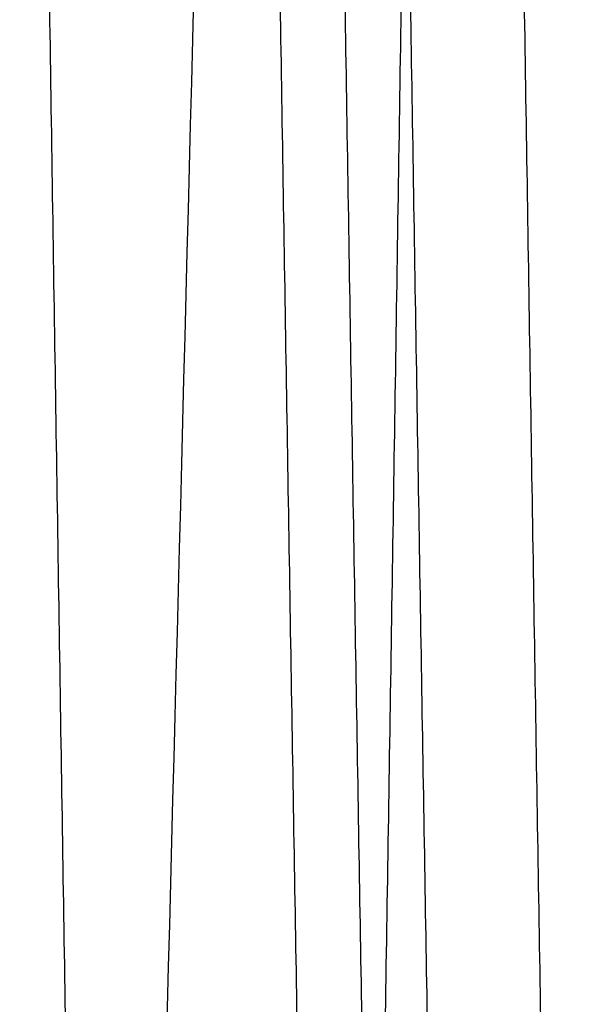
# Model space of a CAD drawing. Header units: millimetres. Extents: x -66 to 114, y 79 to 395.
# Tile 161 of 168: x 99.52 to 100.62, y 140.48 to 142.37. Entities that reach past the tile are written whole.
import ezdxf

# ---------------------------------------------------------------- set-up
doc = ezdxf.new("R2010")
doc.units = ezdxf.units.MM
doc.layers.add('Layer 01', color=7, linetype='Continuous', true_color=0x000000)

msp = doc.modelspace()

# ---------------------------------------------------------------- linework, layer by layer
at = {"layer": 'Layer 01'}
for points, weights, knots in [([(111.6949917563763, 144.973321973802, -34.02489890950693), (111.6949911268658, 144.9732789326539, -34.02489890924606), (111.6949904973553, 144.9732358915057, -34.02489890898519), (111.6012404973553, 138.5633228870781, -34.0248600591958), (111.5074904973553, 134.0308574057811, -29.49233963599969), (111.4137404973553, 129.4983919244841, -24.95981921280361), (111.3199904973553, 129.4984307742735, -18.54990620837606), (111.2262404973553, 129.4984696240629, -12.1399932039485), (111.1324904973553, 134.030990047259, -7.607527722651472), (111.0387404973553, 138.563510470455, -3.075062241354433), (110.9449904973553, 144.9734234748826, -3.075101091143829), (110.8512404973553, 151.3833364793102, -3.075139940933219), (110.7574904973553, 155.9158019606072, -7.60766036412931), (110.6637404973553, 160.4482674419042, -12.14018078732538), (110.5699904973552, 160.4482285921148, -18.55009379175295), (110.4762404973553, 160.4481897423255, -24.96000679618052), (110.3824904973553, 155.9156693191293, -29.49247227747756), (110.2887404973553, 151.3831488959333, -34.02493775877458), (110.1949904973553, 144.9732358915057, -34.02489890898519), (110.1012404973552, 138.5633228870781, -34.0248600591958), (110.0074904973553, 134.0308574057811, -29.49233963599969), (109.9137404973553, 129.4983919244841, -24.95981921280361), (109.8199904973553, 129.4984307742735, -18.54990620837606), (109.7262404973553, 129.4984696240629, -12.1399932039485), (109.6324904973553, 134.030990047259, -7.60752772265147), (109.5387404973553, 138.563510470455, -3.075062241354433), (109.4449904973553, 144.9734234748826, -3.075101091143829), (109.3512404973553, 151.3833364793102, -3.075139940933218), (109.2574904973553, 155.9158019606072, -7.607660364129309), (109.1637404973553, 160.4482674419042, -12.14018078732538), (109.0699904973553, 160.4482285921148, -18.55009379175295), (108.9762404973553, 160.4481897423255, -24.96000679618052), (108.8824904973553, 155.9156693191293, -29.49247227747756), (108.7887404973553, 151.3831488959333, -34.02493775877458), (108.6949904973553, 144.9732358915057, -34.02489890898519), (108.6012404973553, 138.5633228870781, -34.0248600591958), (108.5074904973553, 134.0308574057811, -29.49233963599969), (108.4137404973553, 129.4983919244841, -24.95981921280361), (108.3199904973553, 129.4984307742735, -18.54990620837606), (108.2262404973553, 129.4984696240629, -12.1399932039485), (108.1324904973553, 134.030990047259, -7.60752772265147), (108.0387404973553, 138.563510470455, -3.075062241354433), (107.9449904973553, 144.9734234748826, -3.075101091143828), (107.8512404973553, 151.3833364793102, -3.075139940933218), (107.7574904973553, 155.9158019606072, -7.607660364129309), (107.6637404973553, 160.4482674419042, -12.14018078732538), (107.5699904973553, 160.4482285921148, -18.55009379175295), (107.4762404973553, 160.4481897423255, -24.96000679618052), (107.3824904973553, 155.9156693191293, -29.49247227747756), (107.2887404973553, 151.3831488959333, -34.02493775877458), (107.1949904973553, 144.9732358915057, -34.02489890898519), (107.1012404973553, 138.5633228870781, -34.0248600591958), (107.0074904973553, 134.0308574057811, -29.49233963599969), (106.9137404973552, 129.4983919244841, -24.95981921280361), (106.8199904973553, 129.4984307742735, -18.54990620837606), (106.7262404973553, 129.4984696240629, -12.1399932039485), (106.6324904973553, 134.030990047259, -7.60752772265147), (106.5387404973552, 138.563510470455, -3.075062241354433), (106.4449904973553, 144.9734234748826, -3.075101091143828), (106.3512404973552, 151.3833364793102, -3.075139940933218), (106.2574904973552, 155.9158019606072, -7.607660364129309), (106.1637404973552, 160.4482674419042, -12.14018078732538), (106.0699904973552, 160.4482285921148, -18.55009379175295), (105.9762404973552, 160.4481897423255, -24.96000679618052), (105.8824904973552, 155.9156693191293, -29.49247227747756), (105.7887404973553, 151.3831488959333, -34.02493775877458), (105.6949904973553, 144.9732358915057, -34.02489890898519), (105.6012404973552, 138.5633228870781, -34.0248600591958), (105.5074904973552, 134.0308574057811, -29.49233963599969), (105.4137404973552, 129.4983919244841, -24.95981921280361), (105.3199904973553, 129.4984307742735, -18.54990620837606), (105.2262404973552, 129.4984696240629, -12.1399932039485), (105.1324904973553, 134.030990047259, -7.60752772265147), (105.0387404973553, 138.563510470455, -3.075062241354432), (104.9449904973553, 144.9734234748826, -3.075101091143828), (104.8512404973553, 151.3833364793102, -3.075139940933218), (104.7574904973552, 155.9158019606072, -7.607660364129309), (104.6637404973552, 160.4482674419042, -12.14018078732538), (104.5699904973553, 160.4482285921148, -18.55009379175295), (104.4762404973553, 160.4481897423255, -24.96000679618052), (104.3824904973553, 155.9156693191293, -29.49247227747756), (104.2887404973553, 151.3831488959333, -34.02493775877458), (104.1949904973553, 144.9732358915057, -34.02489890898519), (104.1012404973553, 138.5633228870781, -34.0248600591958), (104.0074904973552, 134.0308574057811, -29.49233963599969), (103.9137404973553, 129.4983919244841, -24.95981921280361), (103.8199904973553, 129.4984307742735, -18.54990620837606), (103.7262404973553, 129.4984696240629, -12.1399932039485), (103.6324904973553, 134.030990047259, -7.60752772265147), (103.5387404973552, 138.563510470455, -3.075062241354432), (103.4449904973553, 144.9734234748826, -3.075101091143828), (103.3512404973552, 151.3833364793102, -3.075139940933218), (103.2574904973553, 155.9158019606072, -7.607660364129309), (103.1637404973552, 160.4482674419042, -12.14018078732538), (103.0699904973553, 160.4482285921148, -18.55009379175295), (102.9762404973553, 160.4481897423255, -24.96000679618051), (102.8824904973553, 155.9156693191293, -29.49247227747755), (102.7887404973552, 151.3831488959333, -34.02493775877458), (102.6949904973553, 144.9732358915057, -34.02489890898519), (102.6012404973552, 138.5633228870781, -34.0248600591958), (102.5074904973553, 134.0308574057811, -29.49233963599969), (102.4137404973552, 129.4983919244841, -24.95981921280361), (102.3199904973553, 129.4984307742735, -18.54990620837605), (102.2262404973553, 129.4984696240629, -12.1399932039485), (102.1324904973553, 134.030990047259, -7.60752772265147), (102.0387404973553, 138.563510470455, -3.075062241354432), (101.9449904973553, 144.9734234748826, -3.075101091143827), (101.8512404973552, 151.3833364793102, -3.075139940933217), (101.7574904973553, 155.9158019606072, -7.607660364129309), (101.6637404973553, 160.4482674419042, -12.14018078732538), (101.5699904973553, 160.4482285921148, -18.55009379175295), (101.4762404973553, 160.4481897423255, -24.96000679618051), (101.3824904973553, 155.9156693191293, -29.49247227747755), (101.2887404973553, 151.3831488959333, -34.02493775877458), (101.1949904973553, 144.9732358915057, -34.02489890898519), (101.1012404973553, 138.5633228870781, -34.0248600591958), (101.0074904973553, 134.0308574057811, -29.49233963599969), (100.9137404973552, 129.4983919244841, -24.95981921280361), (100.8199904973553, 129.4984307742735, -18.54990620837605), (100.7262404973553, 129.4984696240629, -12.1399932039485), (100.6324904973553, 134.030990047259, -7.60752772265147), (100.5387404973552, 138.563510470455, -3.075062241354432), (100.4449904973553, 144.9734234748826, -3.075101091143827), (100.3512404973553, 151.3833364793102, -3.075139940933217), (100.2574904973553, 155.9158019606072, -7.607660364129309), (100.1637404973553, 160.4482674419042, -12.14018078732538), (100.0699904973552, 160.4482285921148, -18.55009379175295), (99.97624049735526, 160.4481897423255, -24.96000679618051), (99.88249049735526, 155.9156693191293, -29.49247227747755), (99.78874079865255, 151.3831634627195, -34.02492319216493), (99.69499101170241, 144.973271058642, -34.02489890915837)], [1, 1, 1, 0.923879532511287, 1, 0.923879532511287, 1, 0.923879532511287, 1, 0.923879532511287, 1, 0.923879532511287, 1, 0.923879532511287, 1, 0.923879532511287, 1, 0.923879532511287, 1, 0.923879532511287, 1, 0.923879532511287, 1, 0.923879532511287, 1, 0.923879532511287, 1, 0.923879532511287, 1, 0.923879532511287, 1, 0.923879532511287, 1, 0.923879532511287, 1, 0.923879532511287, 1, 0.923879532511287, 1, 0.923879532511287, 1, 0.923879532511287, 1, 0.923879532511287, 1, 0.923879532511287, 1, 0.923879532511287, 1, 0.923879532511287, 1, 0.923879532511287, 1, 0.923879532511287, 1, 0.923879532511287, 1, 0.923879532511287, 1, 0.923879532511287, 1, 0.923879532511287, 1, 0.923879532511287, 1, 0.923879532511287, 1, 0.923879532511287, 1, 0.923879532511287, 1, 0.923879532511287, 1, 0.923879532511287, 1, 0.923879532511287, 1, 0.923879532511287, 1, 0.923879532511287, 1, 0.923879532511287, 1, 0.923879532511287, 1, 0.923879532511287, 1, 0.923879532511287, 1, 0.923879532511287, 1, 0.923879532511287, 1, 0.923879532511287, 1, 0.923879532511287, 1, 0.923879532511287, 1, 0.923879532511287, 1, 0.923879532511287, 1, 0.923879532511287, 1, 0.923879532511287, 1, 0.923879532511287, 1, 0.923879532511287, 1, 0.923879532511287, 1, 0.923879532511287, 1, 0.923879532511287, 1, 0.923879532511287, 1, 0.923879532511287, 1, 0.923879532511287, 1, 0.923879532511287, 1, 0.923879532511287, 1, 0.923879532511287, 1, 0.9238797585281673, 0.9999995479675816], [8.401143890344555, 8.401143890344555, 8.401143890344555, 8.401239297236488, 8.401239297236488, 21.5281756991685, 21.5281756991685, 34.65511210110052, 34.65511210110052, 47.78204850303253, 47.78204850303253, 60.90898490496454, 60.90898490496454, 74.03592130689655, 74.03592130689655, 87.16285770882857, 87.16285770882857, 100.2897941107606, 100.2897941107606, 113.4167305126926, 113.4167305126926, 126.5436669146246, 126.5436669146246, 139.6706033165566, 139.6706033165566, 152.7975397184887, 152.7975397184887, 165.9244761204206, 165.9244761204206, 179.0514125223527, 179.0514125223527, 192.1783489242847, 192.1783489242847, 205.3052853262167, 205.3052853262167, 218.4322217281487, 218.4322217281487, 231.5591581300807, 231.5591581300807, 244.6860945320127, 244.6860945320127, 257.8130309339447, 257.8130309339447, 270.9399673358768, 270.9399673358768, 284.0669037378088, 284.0669037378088, 297.1938401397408, 297.1938401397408, 310.3207765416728, 310.3207765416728, 323.4477129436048, 323.4477129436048, 336.5746493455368, 336.5746493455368, 349.7015857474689, 349.7015857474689, 362.8285221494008, 362.8285221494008, 375.9554585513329, 375.9554585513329, 389.0823949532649, 389.0823949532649, 402.2093313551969, 402.2093313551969, 415.3362677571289, 415.3362677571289, 428.463204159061, 428.463204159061, 441.590140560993, 441.590140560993, 454.717076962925, 454.717076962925, 467.844013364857, 467.844013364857, 480.970949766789, 480.970949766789, 494.0978861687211, 494.0978861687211, 507.224822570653, 507.224822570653, 520.351758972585, 520.351758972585, 533.4786953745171, 533.4786953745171, 546.6056317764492, 546.6056317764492, 559.7325681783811, 559.7325681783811, 572.8595045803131, 572.8595045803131, 585.9864409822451, 585.9864409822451, 599.1133773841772, 599.1133773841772, 612.2403137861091, 612.2403137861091, 625.3672501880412, 625.3672501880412, 638.4941865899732, 638.4941865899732, 651.6211229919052, 651.6211229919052, 664.7480593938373, 664.7480593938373, 677.8749957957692, 677.8749957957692, 691.0019321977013, 691.0019321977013, 704.1288685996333, 704.1288685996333, 717.2558050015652, 717.2558050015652, 730.3827414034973, 730.3827414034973, 743.5096778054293, 743.5096778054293, 756.6366142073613, 756.6366142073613, 769.7635506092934, 769.7635506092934, 782.8904870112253, 782.8904870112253, 796.0174234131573, 796.0174234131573, 809.1443598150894, 809.1443598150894, 822.2712962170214, 822.2712962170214, 835.3982326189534, 835.3982326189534, 848.5251300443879, 848.5251300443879, 848.5251300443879]), ([(99.22499044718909, 144.9732382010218, -33.64384764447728), (99.3187404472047, 151.225314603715, -33.64388553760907), (99.41249044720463, 155.6462270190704, -29.22302671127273), (99.5062404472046, 160.067139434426, -24.80216788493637), (99.59999044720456, 160.0671773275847, -18.55009148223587), (99.69374044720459, 160.0672152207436, -12.29801507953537), (99.7874904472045, 155.6463563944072, -7.877102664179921), (99.88124044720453, 151.2254975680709, -3.456190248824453), (99.97499044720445, 144.9734211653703, -3.456152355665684), (100.0687404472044, 138.7213447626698, -3.456114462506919), (100.1624904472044, 134.3004323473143, -7.876973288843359), (100.2562404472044, 129.8795199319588, -12.29783211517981), (100.3499904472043, 129.8794820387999, -18.54990851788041), (100.4437404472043, 129.8794441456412, -24.80198492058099), (100.5374904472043, 134.3003029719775, -29.22289733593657), (100.6312404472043, 138.721161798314, -33.64380975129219), (100.7249904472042, 144.9732382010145, -33.64384764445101), (100.8187404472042, 151.2253146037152, -33.64388553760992), (100.9124904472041, 155.6462270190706, -29.22302671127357), (101.0062404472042, 160.0671394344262, -24.80216788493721), (101.0999904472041, 160.067177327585, -18.55009148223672), (101.1937404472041, 160.0672152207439, -12.29801507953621), (101.287490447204, 155.6463563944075, -7.877102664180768), (101.381240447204, 151.2254975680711, -3.456190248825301), (101.474990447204, 144.9734211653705, -3.456152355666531), (101.568740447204, 138.72134476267, -3.456114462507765), (101.6624904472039, 134.3004323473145, -7.876973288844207), (101.7562404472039, 129.879519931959, -12.29783211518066), (101.8499904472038, 129.8794820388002, -18.54990851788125), (101.9437404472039, 129.8794441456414, -24.80198492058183), (102.0374904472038, 134.3003029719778, -29.22289733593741), (102.1312404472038, 138.7211617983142, -33.64380975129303), (102.2249904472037, 144.9732382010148, -33.64384764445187), (102.3187404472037, 151.2253146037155, -33.64388553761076), (102.4124904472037, 155.6462270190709, -29.22302671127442), (102.5062404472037, 160.0671394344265, -24.80216788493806), (102.5999904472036, 160.0671773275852, -18.55009148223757), (102.6937404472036, 160.0672152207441, -12.29801507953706), (102.7874904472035, 155.6463563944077, -7.877102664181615), (102.8812404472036, 151.2254975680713, -3.456190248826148), (102.9749904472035, 144.9734211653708, -3.456152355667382), (103.0687404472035, 138.7213447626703, -3.456114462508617), (103.1624904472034, 134.3004323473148, -7.876973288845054), (103.2562404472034, 129.8795199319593, -12.29783211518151), (103.3499904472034, 129.8794820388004, -18.54990851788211), (103.4437404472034, 129.8794441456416, -24.80198492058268), (103.5374904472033, 134.300302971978, -29.22289733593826), (103.6312404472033, 138.7211617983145, -33.64380975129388), (103.7249904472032, 144.973238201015, -33.64384764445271), (103.8187404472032, 151.2253146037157, -33.64388553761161), (103.9124904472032, 155.6462270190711, -29.22302671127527), (104.0062404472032, 160.0671394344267, -24.80216788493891), (104.0999904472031, 160.0671773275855, -18.55009148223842), (104.1937404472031, 160.0672152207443, -12.29801507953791), (104.287490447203, 155.6463563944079, -7.877102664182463), (104.381240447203, 151.2254975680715, -3.456190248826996), (104.474990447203, 144.973421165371, -3.456152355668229), (104.568740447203, 138.7213447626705, -3.456114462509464), (104.6624904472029, 134.300432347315, -7.876973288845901), (104.7562404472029, 129.8795199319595, -12.29783211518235), (104.8499904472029, 129.8794820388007, -18.54990851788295), (104.9437404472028, 129.8794441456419, -24.80198492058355), (105.0374904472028, 134.3003029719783, -29.22289733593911), (105.1312404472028, 138.7211617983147, -33.64380975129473), (105.2249904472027, 144.9732382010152, -33.64384764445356), (105.3187404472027, 151.225314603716, -33.64388553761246), (105.4124904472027, 155.6462270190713, -29.22302671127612), (105.5062404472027, 160.0671394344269, -24.80216788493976), (105.5999904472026, 160.0671773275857, -18.55009148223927), (105.6937404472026, 160.0672152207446, -12.29801507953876), (105.7874904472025, 155.6463563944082, -7.87710266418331), (105.8812404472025, 151.2254975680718, -3.456190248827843), (105.9749904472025, 144.9734211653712, -3.456152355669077), (106.0687404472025, 138.7213447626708, -3.456114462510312), (106.1624904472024, 134.3004323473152, -7.876973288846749), (106.2562404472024, 129.8795199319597, -12.2978321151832), (106.3499904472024, 129.8794820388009, -18.5499085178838), (106.4437404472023, 129.8794441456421, -24.8019849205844), (106.5374904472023, 134.3003029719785, -29.22289733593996), (106.6312404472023, 138.7211617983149, -33.64380975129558), (106.7249904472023, 144.9732382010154, -33.6438476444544), (106.8187404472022, 151.2253146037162, -33.64388553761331), (106.9124904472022, 155.6462270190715, -29.22302671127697), (107.0062404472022, 160.0671394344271, -24.80216788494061), (107.0999904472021, 160.0671773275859, -18.55009148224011), (107.1937404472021, 160.0672152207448, -12.2980150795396), (107.2874904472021, 155.6463563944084, -7.877102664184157), (107.3812404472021, 151.225497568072, -3.45619024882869), (107.474990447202, 144.9734211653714, -3.456152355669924), (107.568740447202, 138.721344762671, -3.456114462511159), (107.662490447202, 134.3004323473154, -7.876973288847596), (107.7562404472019, 129.87951993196, -12.29783211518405), (107.8499904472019, 129.8794820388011, -18.54990851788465), (107.9437404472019, 129.8794441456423, -24.80198492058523), (108.0374904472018, 134.3003029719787, -29.2228973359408), (108.1312404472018, 138.7211617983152, -33.64380975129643), (108.2249904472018, 144.9732382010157, -33.64384764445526), (108.3187404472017, 151.2253146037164, -33.64388553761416), (108.4124904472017, 155.6462270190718, -29.22302671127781), (108.5062404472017, 160.0671394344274, -24.80216788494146), (108.5999904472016, 160.0671773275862, -18.55009148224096), (108.6937404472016, 160.0672152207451, -12.29801507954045), (108.7874904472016, 155.6463563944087, -7.877102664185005), (108.8812404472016, 151.2254975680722, -3.456190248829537), (108.9749904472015, 144.9734211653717, -3.456152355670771), (109.0687404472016, 138.7213447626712, -3.456114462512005), (109.1624904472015, 134.3004323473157, -7.876973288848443), (109.2562404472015, 129.8795199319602, -12.2978321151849), (109.3499904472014, 129.8794820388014, -18.54990851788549), (109.4437404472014, 129.8794441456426, -24.80198492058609), (109.5374904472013, 134.300302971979, -29.22289733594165), (109.6312404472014, 138.7211617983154, -33.64380975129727), (109.7249904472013, 144.9732382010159, -33.6438476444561), (109.8187404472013, 151.2253146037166, -33.643885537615), (109.9124904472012, 155.646227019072, -29.22302671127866), (110.0062404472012, 160.0671394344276, -24.8021678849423), (110.0999904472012, 160.0671773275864, -18.55009148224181), (110.1937404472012, 160.0672152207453, -12.2980150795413), (110.2874904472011, 155.6463563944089, -7.877102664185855), (110.3812404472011, 151.2254975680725, -3.456190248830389), (110.474990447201, 144.9734211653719, -3.456152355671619), (110.5687404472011, 138.7213447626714, -3.456114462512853), (110.662490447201, 134.3004323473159, -7.876973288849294), (110.756240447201, 129.8795199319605, -12.29783211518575), (110.8499904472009, 129.8794820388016, -18.54990851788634), (110.943740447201, 129.8794441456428, -24.80198492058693), (111.0374904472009, 134.3003029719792, -29.2228973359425), (111.1312404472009, 138.7211617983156, -33.64380975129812), (111.2249904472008, 144.9732382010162, -33.64384764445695)], [1, 0.923879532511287, 1, 0.923879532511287, 1, 0.923879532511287, 1, 0.923879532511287, 1, 0.923879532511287, 1, 0.923879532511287, 1, 0.923879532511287, 1, 0.923879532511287, 1, 0.923879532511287, 1, 0.923879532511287, 1, 0.923879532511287, 1, 0.923879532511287, 1, 0.923879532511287, 1, 0.923879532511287, 1, 0.923879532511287, 1, 0.923879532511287, 1, 0.923879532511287, 1, 0.923879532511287, 1, 0.923879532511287, 1, 0.923879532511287, 1, 0.923879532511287, 1, 0.923879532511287, 1, 0.923879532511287, 1, 0.923879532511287, 1, 0.923879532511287, 1, 0.923879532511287, 1, 0.923879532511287, 1, 0.923879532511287, 1, 0.923879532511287, 1, 0.923879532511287, 1, 0.923879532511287, 1, 0.923879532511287, 1, 0.923879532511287, 1, 0.923879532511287, 1, 0.923879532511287, 1, 0.923879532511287, 1, 0.923879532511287, 1, 0.923879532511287, 1, 0.923879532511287, 1, 0.923879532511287, 1, 0.923879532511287, 1, 0.923879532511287, 1, 0.923879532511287, 1, 0.923879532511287, 1, 0.923879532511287, 1, 0.923879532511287, 1, 0.923879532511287, 1, 0.923879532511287, 1, 0.923879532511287, 1, 0.923879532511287, 1, 0.923879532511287, 1, 0.923879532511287, 1, 0.923879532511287, 1, 0.923879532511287, 1, 0.923879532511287, 1, 0.923879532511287, 1, 0.923879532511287, 1, 0.923879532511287, 1, 0.923879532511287, 1, 0.923879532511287, 1, 0.923879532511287, 1, 0.923879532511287, 1, 0.923879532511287, 1, 0.923879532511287, 1], [-1, -1, -1, -0.9843750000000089, -0.9843750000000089, -0.9687500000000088, -0.9687500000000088, -0.9531250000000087, -0.9531250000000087, -0.9375000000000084, -0.9375000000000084, -0.9218750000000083, -0.9218750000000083, -0.9062500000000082, -0.9062500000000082, -0.8906250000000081, -0.8906250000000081, -0.875000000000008, -0.875000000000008, -0.8593750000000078, -0.8593750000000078, -0.8437500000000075, -0.8437500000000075, -0.8281250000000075, -0.8281250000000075, -0.8125000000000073, -0.8125000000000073, -0.7968750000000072, -0.7968750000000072, -0.7812500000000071, -0.7812500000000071, -0.7656250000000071, -0.7656250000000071, -0.7500000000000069, -0.7500000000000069, -0.7343750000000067, -0.7343750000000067, -0.7187500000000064, -0.7187500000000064, -0.7031250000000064, -0.7031250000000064, -0.6875000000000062, -0.6875000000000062, -0.6718750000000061, -0.6718750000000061, -0.656250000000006, -0.656250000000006, -0.640625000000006, -0.640625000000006, -0.6250000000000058, -0.6250000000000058, -0.6093750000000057, -0.6093750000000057, -0.5937500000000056, -0.5937500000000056, -0.5781250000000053, -0.5781250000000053, -0.5625000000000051, -0.5625000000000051, -0.5468750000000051, -0.5468750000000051, -0.531250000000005, -0.531250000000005, -0.5156250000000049, -0.5156250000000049, -0.5000000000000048, -0.5000000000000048, -0.4843750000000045, -0.4843750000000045, -0.4687500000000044, -0.4687500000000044, -0.4531250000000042, -0.4531250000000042, -0.4375000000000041, -0.4375000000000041, -0.421875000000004, -0.421875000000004, -0.4062500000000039, -0.4062500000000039, -0.3906250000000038, -0.3906250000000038, -0.3750000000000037, -0.3750000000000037, -0.3593750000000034, -0.3593750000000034, -0.3437500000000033, -0.3437500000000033, -0.3281250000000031, -0.3281250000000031, -0.3125000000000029, -0.3125000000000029, -0.2968750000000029, -0.2968750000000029, -0.2812500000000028, -0.2812500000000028, -0.2656250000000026, -0.2656250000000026, -0.2500000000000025, -0.2500000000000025, -0.2343750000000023, -0.2343750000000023, -0.2187500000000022, -0.2187500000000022, -0.203125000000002, -0.203125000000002, -0.1875000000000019, -0.1875000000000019, -0.1718750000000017, -0.1718750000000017, -0.1562500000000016, -0.1562500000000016, -0.1406250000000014, -0.1406250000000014, -0.1250000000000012, -0.1250000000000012, -0.1093750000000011, -0.1093750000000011, -0.09375000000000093, -0.09375000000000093, -0.07812500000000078, -0.07812500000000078, -0.06250000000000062, -0.06250000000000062, -0.04687500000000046, -0.04687500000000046, -0.03125000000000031, -0.03125000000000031, -0.01562500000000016, -0.01562500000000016, 0, 0, 0]), ([(111.3499904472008, 144.9732382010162, -33.64384764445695), (111.2562404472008, 138.7211617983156, -33.64380975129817), (111.1624904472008, 134.3003029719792, -29.2228973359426), (111.0687404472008, 129.8794441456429, -24.80198492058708), (110.9749904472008, 129.8794820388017, -18.54990851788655), (110.8812404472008, 129.8795199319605, -12.29783211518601), (110.7874904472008, 134.300432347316, -7.876973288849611), (110.6937404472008, 138.7213447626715, -3.456114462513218), (110.5999904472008, 144.9734211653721, -3.456152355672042), (110.5062404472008, 151.2254975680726, -3.456190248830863), (110.4124904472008, 155.646356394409, -7.877102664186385), (110.3187404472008, 160.0672152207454, -12.29801507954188), (110.2249904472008, 160.0671773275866, -18.55009148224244), (110.1312404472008, 160.0671394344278, -24.80216788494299), (110.0374904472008, 155.6462270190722, -29.2230267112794), (109.9437404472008, 151.2253146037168, -33.64388553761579), (109.8499904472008, 144.9732382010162, -33.64384764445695), (109.7562404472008, 138.7211617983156, -33.64380975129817), (109.6624904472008, 134.3003029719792, -29.2228973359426), (109.5687404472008, 129.8794441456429, -24.80198492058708), (109.4749904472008, 129.8794820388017, -18.54990851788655), (109.3812404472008, 129.8795199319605, -12.29783211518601), (109.2874904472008, 134.300432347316, -7.87697328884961), (109.1937404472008, 138.7213447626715, -3.456114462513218), (109.0999904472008, 144.9734211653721, -3.456152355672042), (109.0062404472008, 151.2254975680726, -3.456190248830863), (108.9124904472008, 155.646356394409, -7.877102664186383), (108.8187404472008, 160.0672152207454, -12.29801507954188), (108.7249904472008, 160.0671773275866, -18.55009148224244), (108.6312404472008, 160.0671394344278, -24.80216788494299), (108.5374904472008, 155.6462270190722, -29.2230267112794), (108.4437404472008, 151.2253146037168, -33.64388553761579), (108.3499904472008, 144.9732382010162, -33.64384764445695), (108.2562404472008, 138.7211617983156, -33.64380975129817), (108.1624904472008, 134.3003029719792, -29.2228973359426), (108.0687404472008, 129.8794441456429, -24.80198492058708), (107.9749904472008, 129.8794820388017, -18.54990851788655), (107.8812404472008, 129.8795199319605, -12.29783211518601), (107.7874904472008, 134.300432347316, -7.87697328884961), (107.6937404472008, 138.7213447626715, -3.456114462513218), (107.5999904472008, 144.973421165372, -3.456152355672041), (107.5062404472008, 151.2254975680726, -3.456190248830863), (107.4124904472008, 155.646356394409, -7.877102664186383), (107.3187404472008, 160.0672152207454, -12.29801507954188), (107.2249904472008, 160.0671773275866, -18.55009148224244), (107.1312404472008, 160.0671394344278, -24.80216788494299), (107.0374904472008, 155.6462270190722, -29.2230267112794), (106.9437404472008, 151.2253146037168, -33.64388553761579), (106.8499904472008, 144.9732382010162, -33.64384764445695), (106.7562404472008, 138.7211617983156, -33.64380975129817), (106.6624904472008, 134.3003029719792, -29.2228973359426), (106.5687404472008, 129.8794441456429, -24.80198492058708), (106.4749904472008, 129.8794820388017, -18.54990851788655), (106.3812404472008, 129.8795199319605, -12.29783211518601), (106.2874904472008, 134.300432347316, -7.87697328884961), (106.1937404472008, 138.7213447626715, -3.456114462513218), (106.0999904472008, 144.973421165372, -3.456152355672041), (106.0062404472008, 151.2254975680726, -3.456190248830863), (105.9124904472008, 155.646356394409, -7.877102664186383), (105.8187404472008, 160.0672152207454, -12.29801507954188), (105.7249904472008, 160.0671773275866, -18.55009148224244), (105.6312404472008, 160.0671394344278, -24.80216788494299), (105.5374904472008, 155.6462270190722, -29.2230267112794), (105.4437404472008, 151.2253146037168, -33.64388553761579), (105.3499904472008, 144.9732382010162, -33.64384764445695), (105.2562404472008, 138.7211617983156, -33.64380975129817), (105.1624904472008, 134.3003029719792, -29.2228973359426), (105.0687404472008, 129.8794441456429, -24.80198492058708), (104.9749904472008, 129.8794820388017, -18.54990851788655), (104.8812404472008, 129.8795199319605, -12.29783211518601), (104.7874904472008, 134.300432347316, -7.87697328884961), (104.6937404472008, 138.7213447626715, -3.456114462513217), (104.5999904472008, 144.973421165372, -3.456152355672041), (104.5062404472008, 151.2254975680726, -3.456190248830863), (104.4124904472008, 155.646356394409, -7.877102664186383), (104.3187404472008, 160.0672152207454, -12.29801507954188), (104.2249904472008, 160.0671773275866, -18.55009148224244), (104.1312404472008, 160.0671394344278, -24.80216788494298), (104.0374904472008, 155.6462270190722, -29.2230267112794), (103.9437404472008, 151.2253146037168, -33.64388553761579), (103.8499904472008, 144.9732382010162, -33.64384764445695), (103.7562404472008, 138.7211617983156, -33.64380975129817), (103.6624904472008, 134.3003029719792, -29.2228973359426), (103.5687404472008, 129.8794441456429, -24.80198492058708), (103.4749904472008, 129.8794820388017, -18.54990851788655), (103.3812404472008, 129.8795199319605, -12.29783211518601), (103.2874904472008, 134.300432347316, -7.87697328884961), (103.1937404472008, 138.7213447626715, -3.456114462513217), (103.0999904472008, 144.973421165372, -3.456152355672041), (103.0062404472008, 151.2254975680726, -3.456190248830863), (102.9124904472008, 155.646356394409, -7.877102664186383), (102.8187404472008, 160.0672152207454, -12.29801507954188), (102.7249904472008, 160.0671773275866, -18.55009148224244), (102.6312404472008, 160.0671394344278, -24.80216788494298), (102.5374904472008, 155.6462270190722, -29.2230267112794), (102.4437404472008, 151.2253146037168, -33.64388553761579), (102.3499904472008, 144.9732382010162, -33.64384764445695), (102.2562404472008, 138.7211617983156, -33.64380975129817), (102.1624904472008, 134.3003029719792, -29.2228973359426), (102.0687404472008, 129.8794441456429, -24.80198492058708), (101.9749904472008, 129.8794820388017, -18.54990851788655), (101.8812404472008, 129.8795199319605, -12.29783211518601), (101.7874904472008, 134.300432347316, -7.87697328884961), (101.6937404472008, 138.7213447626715, -3.456114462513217), (101.5999904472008, 144.973421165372, -3.456152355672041), (101.5062404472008, 151.2254975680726, -3.456190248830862), (101.4124904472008, 155.646356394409, -7.877102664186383), (101.3187404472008, 160.0672152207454, -12.29801507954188), (101.2249904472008, 160.0671773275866, -18.55009148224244), (101.1312404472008, 160.0671394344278, -24.80216788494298), (101.0374904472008, 155.6462270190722, -29.2230267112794), (100.9437404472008, 151.2253146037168, -33.64388553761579), (100.8499904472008, 144.9732382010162, -33.64384764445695), (100.7562404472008, 138.7211617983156, -33.64380975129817), (100.6624904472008, 134.3003029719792, -29.2228973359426), (100.5687404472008, 129.8794441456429, -24.80198492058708), (100.4749904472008, 129.8794820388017, -18.54990851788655), (100.3812404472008, 129.8795199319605, -12.29783211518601), (100.2874904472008, 134.300432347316, -7.87697328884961), (100.1937404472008, 138.7213447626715, -3.456114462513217), (100.0999904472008, 144.973421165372, -3.456152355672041), (100.0062404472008, 151.2254975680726, -3.456190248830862), (99.9124904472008, 155.646356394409, -7.877102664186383), (99.81874044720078, 160.0672152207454, -12.29801507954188), (99.7249904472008, 160.0671773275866, -18.55009148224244), (99.6312404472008, 160.0671394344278, -24.80216788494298), (99.5374904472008, 155.6462270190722, -29.2230267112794), (99.44374044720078, 151.2253146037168, -33.64388553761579), (99.3499904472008, 144.9732382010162, -33.64384764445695)], [1, 0.923879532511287, 1, 0.923879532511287, 1, 0.923879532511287, 1, 0.923879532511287, 1, 0.923879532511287, 1, 0.923879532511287, 1, 0.923879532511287, 1, 0.923879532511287, 1, 0.923879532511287, 1, 0.923879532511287, 1, 0.923879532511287, 1, 0.923879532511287, 1, 0.923879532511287, 1, 0.923879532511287, 1, 0.923879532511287, 1, 0.923879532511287, 1, 0.923879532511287, 1, 0.923879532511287, 1, 0.923879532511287, 1, 0.923879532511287, 1, 0.923879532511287, 1, 0.923879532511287, 1, 0.923879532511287, 1, 0.923879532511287, 1, 0.923879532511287, 1, 0.923879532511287, 1, 0.923879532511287, 1, 0.923879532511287, 1, 0.923879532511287, 1, 0.923879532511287, 1, 0.923879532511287, 1, 0.923879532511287, 1, 0.923879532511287, 1, 0.923879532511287, 1, 0.923879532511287, 1, 0.923879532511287, 1, 0.923879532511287, 1, 0.923879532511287, 1, 0.923879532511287, 1, 0.923879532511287, 1, 0.923879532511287, 1, 0.923879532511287, 1, 0.923879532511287, 1, 0.923879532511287, 1, 0.923879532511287, 1, 0.923879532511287, 1, 0.923879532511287, 1, 0.923879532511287, 1, 0.923879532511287, 1, 0.923879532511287, 1, 0.923879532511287, 1, 0.923879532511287, 1, 0.923879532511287, 1, 0.923879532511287, 1, 0.923879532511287, 1, 0.923879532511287, 1, 0.923879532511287, 1, 0.923879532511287, 1, 0.923879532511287, 1, 0.923879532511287, 1, 0.923879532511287, 1, 0.923879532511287, 1, 0.923879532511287, 1, 0.923879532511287, 1], [0, 0, 0, 0.015625, 0.015625, 0.03125, 0.03125, 0.046875, 0.046875, 0.0625, 0.0625, 0.078125, 0.078125, 0.09375, 0.09375, 0.109375, 0.109375, 0.125, 0.125, 0.140625, 0.140625, 0.15625, 0.15625, 0.171875, 0.171875, 0.1875, 0.1875, 0.203125, 0.203125, 0.21875, 0.21875, 0.234375, 0.234375, 0.25, 0.25, 0.265625, 0.265625, 0.28125, 0.28125, 0.296875, 0.296875, 0.3125, 0.3125, 0.328125, 0.328125, 0.34375, 0.34375, 0.359375, 0.359375, 0.375, 0.375, 0.390625, 0.390625, 0.40625, 0.40625, 0.421875, 0.421875, 0.4375, 0.4375, 0.453125, 0.453125, 0.46875, 0.46875, 0.484375, 0.484375, 0.5, 0.5, 0.515625, 0.515625, 0.53125, 0.53125, 0.546875, 0.546875, 0.5625, 0.5625, 0.578125, 0.578125, 0.59375, 0.59375, 0.609375, 0.609375, 0.625, 0.625, 0.640625, 0.640625, 0.65625, 0.65625, 0.671875, 0.671875, 0.6875, 0.6875, 0.703125, 0.703125, 0.71875, 0.71875, 0.734375, 0.734375, 0.75, 0.75, 0.765625, 0.765625, 0.78125, 0.78125, 0.796875, 0.796875, 0.8125, 0.8125, 0.828125, 0.828125, 0.84375, 0.84375, 0.859375, 0.859375, 0.875, 0.875, 0.890625, 0.890625, 0.90625, 0.90625, 0.921875, 0.921875, 0.9375, 0.9375, 0.953125, 0.953125, 0.96875, 0.96875, 0.984375, 0.984375, 1, 1, 1]), ([(99.4749904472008, 144.9732382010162, -33.64384764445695), (99.56874044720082, 151.2253146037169, -33.64388553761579), (99.6624904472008, 155.6462270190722, -29.2230267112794), (99.75624044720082, 160.0671394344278, -24.80216788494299), (99.8499904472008, 160.0671773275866, -18.55009148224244), (99.9437404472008, 160.0672152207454, -12.29801507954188), (100.0374904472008, 155.646356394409, -7.877102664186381), (100.1312404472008, 151.2254975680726, -3.456190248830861), (100.2249904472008, 144.973421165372, -3.456152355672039), (100.3187404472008, 138.7213447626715, -3.45611446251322), (100.4124904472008, 134.300432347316, -7.876973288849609), (100.5062404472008, 129.8795199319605, -12.29783211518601), (100.5999904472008, 129.8794820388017, -18.54990851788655), (100.6937404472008, 129.8794441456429, -24.80198492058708), (100.7874904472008, 134.3003029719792, -29.2228973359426), (100.8812404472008, 138.7211617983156, -33.64380975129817), (100.9749904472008, 144.9732382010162, -33.64384764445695), (101.0687404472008, 151.2253146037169, -33.64388553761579), (101.1624904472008, 155.6462270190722, -29.2230267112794), (101.2562404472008, 160.0671394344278, -24.80216788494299), (101.3499904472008, 160.0671773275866, -18.55009148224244), (101.4437404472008, 160.0672152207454, -12.29801507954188), (101.5374904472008, 155.646356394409, -7.877102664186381), (101.6312404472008, 151.2254975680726, -3.456190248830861), (101.7249904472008, 144.973421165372, -3.456152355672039), (101.8187404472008, 138.7213447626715, -3.45611446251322), (101.9124904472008, 134.300432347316, -7.876973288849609), (102.0062404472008, 129.8795199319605, -12.29783211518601), (102.0999904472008, 129.8794820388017, -18.54990851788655), (102.1937404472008, 129.8794441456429, -24.80198492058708), (102.2874904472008, 134.3003029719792, -29.2228973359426), (102.3812404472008, 138.7211617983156, -33.64380975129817), (102.4749904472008, 144.9732382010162, -33.64384764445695), (102.5687404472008, 151.2253146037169, -33.64388553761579), (102.6624904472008, 155.6462270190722, -29.2230267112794), (102.7562404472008, 160.0671394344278, -24.80216788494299), (102.8499904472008, 160.0671773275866, -18.55009148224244), (102.9437404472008, 160.0672152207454, -12.29801507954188), (103.0374904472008, 155.646356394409, -7.877102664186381), (103.1312404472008, 151.2254975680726, -3.456190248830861), (103.2249904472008, 144.973421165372, -3.456152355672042), (103.3187404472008, 138.7213447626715, -3.456114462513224), (103.4124904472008, 134.300432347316, -7.876973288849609), (103.5062404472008, 129.8795199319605, -12.29783211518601), (103.5999904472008, 129.8794820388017, -18.54990851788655), (103.6937404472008, 129.8794441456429, -24.80198492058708), (103.7874904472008, 134.3003029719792, -29.2228973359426), (103.8812404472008, 138.7211617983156, -33.64380975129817), (103.9749904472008, 144.9732382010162, -33.64384764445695), (104.0687404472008, 151.2253146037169, -33.64388553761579), (104.1624904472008, 155.6462270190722, -29.2230267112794), (104.2562404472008, 160.0671394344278, -24.80216788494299), (104.3499904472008, 160.0671773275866, -18.55009148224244), (104.4437404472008, 160.0672152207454, -12.29801507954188), (104.5374904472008, 155.646356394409, -7.877102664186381), (104.6312404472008, 151.2254975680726, -3.456190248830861), (104.7249904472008, 144.973421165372, -3.456152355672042), (104.8187404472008, 138.7213447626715, -3.456114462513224), (104.9124904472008, 134.300432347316, -7.876973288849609), (105.0062404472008, 129.8795199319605, -12.29783211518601), (105.0999904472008, 129.8794820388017, -18.54990851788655), (105.1937404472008, 129.8794441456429, -24.80198492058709), (105.2874904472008, 134.3003029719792, -29.2228973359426), (105.3812404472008, 138.7211617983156, -33.64380975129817), (105.4749904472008, 144.9732382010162, -33.64384764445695), (105.5687404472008, 151.2253146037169, -33.64388553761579), (105.6624904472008, 155.6462270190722, -29.2230267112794), (105.7562404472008, 160.0671394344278, -24.80216788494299), (105.8499904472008, 160.0671773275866, -18.55009148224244), (105.9437404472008, 160.0672152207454, -12.29801507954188), (106.0374904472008, 155.646356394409, -7.877102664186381), (106.1312404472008, 151.2254975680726, -3.456190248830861), (106.2249904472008, 144.973421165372, -3.456152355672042), (106.3187404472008, 138.7213447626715, -3.456114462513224), (106.4124904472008, 134.300432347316, -7.876973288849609), (106.5062404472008, 129.8795199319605, -12.29783211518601), (106.5999904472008, 129.8794820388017, -18.54990851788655), (106.6937404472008, 129.8794441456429, -24.80198492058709), (106.7874904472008, 134.3003029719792, -29.2228973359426), (106.8812404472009, 138.7211617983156, -33.64380975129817), (106.9749904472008, 144.9732382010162, -33.64384764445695), (107.0687404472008, 151.2253146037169, -33.64388553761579), (107.1624904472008, 155.6462270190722, -29.2230267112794), (107.2562404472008, 160.0671394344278, -24.80216788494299), (107.3499904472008, 160.0671773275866, -18.55009148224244), (107.4437404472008, 160.0672152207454, -12.29801507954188), (107.5374904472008, 155.646356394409, -7.877102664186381), (107.6312404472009, 151.2254975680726, -3.456190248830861), (107.7249904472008, 144.973421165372, -3.456152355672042), (107.8187404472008, 138.7213447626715, -3.456114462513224), (107.9124904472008, 134.300432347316, -7.876973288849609), (108.0062404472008, 129.8795199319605, -12.29783211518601), (108.0999904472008, 129.8794820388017, -18.54990851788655), (108.1937404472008, 129.8794441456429, -24.80198492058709), (108.2874904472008, 134.3003029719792, -29.2228973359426), (108.3812404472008, 138.7211617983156, -33.64380975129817), (108.4749904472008, 144.9732382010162, -33.64384764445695), (108.5687404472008, 151.2253146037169, -33.64388553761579), (108.6624904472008, 155.6462270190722, -29.2230267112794), (108.7562404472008, 160.0671394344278, -24.80216788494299), (108.8499904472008, 160.0671773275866, -18.55009148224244), (108.9437404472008, 160.0672152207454, -12.29801507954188), (109.0374904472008, 155.646356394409, -7.877102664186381), (109.1312404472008, 151.2254975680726, -3.456190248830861), (109.2249904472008, 144.9734211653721, -3.456152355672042), (109.3187404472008, 138.7213447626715, -3.456114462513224), (109.4124904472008, 134.300432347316, -7.876973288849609), (109.5062404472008, 129.8795199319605, -12.29783211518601), (109.5999904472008, 129.8794820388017, -18.54990851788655), (109.6937404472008, 129.8794441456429, -24.80198492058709), (109.7874904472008, 134.3003029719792, -29.2228973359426), (109.8812404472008, 138.7211617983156, -33.64380975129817), (109.9749904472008, 144.9732382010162, -33.64384764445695), (110.0687404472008, 151.2253146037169, -33.64388553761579), (110.1624904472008, 155.6462270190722, -29.2230267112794), (110.2562404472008, 160.0671394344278, -24.80216788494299), (110.3499904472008, 160.0671773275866, -18.55009148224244), (110.4437404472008, 160.0672152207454, -12.29801507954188), (110.5374904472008, 155.646356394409, -7.877102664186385), (110.6312404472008, 151.2254975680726, -3.456190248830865), (110.7249904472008, 144.9734211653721, -3.456152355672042), (110.8187404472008, 138.7213447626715, -3.456114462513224), (110.9124904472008, 134.300432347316, -7.876973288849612), (111.0062404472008, 129.8795199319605, -12.29783211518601), (111.0999904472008, 129.8794820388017, -18.54990851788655), (111.1937404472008, 129.8794441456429, -24.80198492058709), (111.2874904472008, 134.3003029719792, -29.2228973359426), (111.3812404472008, 138.7211617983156, -33.64380975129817), (111.4749904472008, 144.9732382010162, -33.64384764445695)], [1, 0.923879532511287, 1, 0.923879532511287, 1, 0.923879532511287, 1, 0.923879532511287, 1, 0.923879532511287, 1, 0.923879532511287, 1, 0.923879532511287, 1, 0.923879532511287, 1, 0.923879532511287, 1, 0.923879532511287, 1, 0.923879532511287, 1, 0.923879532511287, 1, 0.923879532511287, 1, 0.923879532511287, 1, 0.923879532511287, 1, 0.923879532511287, 1, 0.923879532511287, 1, 0.923879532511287, 1, 0.923879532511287, 1, 0.923879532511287, 1, 0.923879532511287, 1, 0.923879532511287, 1, 0.923879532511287, 1, 0.923879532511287, 1, 0.923879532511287, 1, 0.923879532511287, 1, 0.923879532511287, 1, 0.923879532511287, 1, 0.923879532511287, 1, 0.923879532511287, 1, 0.923879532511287, 1, 0.923879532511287, 1, 0.923879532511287, 1, 0.923879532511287, 1, 0.923879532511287, 1, 0.923879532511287, 1, 0.923879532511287, 1, 0.923879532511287, 1, 0.923879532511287, 1, 0.923879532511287, 1, 0.923879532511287, 1, 0.923879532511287, 1, 0.923879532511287, 1, 0.923879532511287, 1, 0.923879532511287, 1, 0.923879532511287, 1, 0.923879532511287, 1, 0.923879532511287, 1, 0.923879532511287, 1, 0.923879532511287, 1, 0.923879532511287, 1, 0.923879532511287, 1, 0.923879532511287, 1, 0.923879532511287, 1, 0.923879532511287, 1, 0.923879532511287, 1, 0.923879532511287, 1, 0.923879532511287, 1, 0.923879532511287, 1, 0.923879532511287, 1, 0.923879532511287, 1, 0.923879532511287, 1, 0.923879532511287, 1, 0.923879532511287, 1], [0, 0, 0, 12.50555850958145, 12.50555850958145, 25.01111701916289, 25.01111701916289, 37.51667552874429, 37.51667552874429, 50.02223403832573, 50.02223403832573, 62.52779254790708, 62.52779254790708, 75.03335105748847, 75.03335105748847, 87.53890956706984, 87.53890956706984, 100.0444680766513, 100.0444680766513, 112.5500265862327, 112.5500265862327, 125.0555850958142, 125.0555850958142, 137.5611436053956, 137.5611436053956, 150.066702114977, 150.066702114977, 162.5722606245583, 162.5722606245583, 175.0778191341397, 175.0778191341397, 187.5833776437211, 187.5833776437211, 200.0889361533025, 200.0889361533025, 212.594494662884, 212.594494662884, 225.1000531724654, 225.1000531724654, 237.6056116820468, 237.6056116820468, 250.1111701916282, 250.1111701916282, 262.6167287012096, 262.6167287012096, 275.1222872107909, 275.1222872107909, 287.6278457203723, 287.6278457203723, 300.1334042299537, 300.1334042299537, 312.6389627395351, 312.6389627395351, 325.1445212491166, 325.1445212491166, 337.650079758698, 337.650079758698, 350.1556382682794, 350.1556382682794, 362.6611967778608, 362.6611967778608, 375.1667552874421, 375.1667552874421, 387.6723137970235, 387.6723137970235, 400.1778723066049, 400.1778723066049, 412.6834308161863, 412.6834308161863, 425.1889893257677, 425.1889893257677, 437.6945478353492, 437.6945478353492, 450.2001063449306, 450.2001063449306, 462.705664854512, 462.705664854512, 475.2112233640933, 475.2112233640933, 487.7167818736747, 487.7167818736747, 500.2223403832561, 500.2223403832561, 512.7278988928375, 512.7278988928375, 525.2334574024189, 525.2334574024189, 537.7390159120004, 537.7390159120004, 550.2445744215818, 550.2445744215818, 562.7501329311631, 562.7501329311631, 575.2556914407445, 575.2556914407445, 587.7612499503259, 587.7612499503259, 600.2668084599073, 600.2668084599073, 612.7723669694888, 612.7723669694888, 625.2779254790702, 625.2779254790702, 637.7834839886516, 637.7834839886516, 650.289042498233, 650.289042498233, 662.7946010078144, 662.7946010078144, 675.3001595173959, 675.3001595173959, 687.8057180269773, 687.8057180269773, 700.3112765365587, 700.3112765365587, 712.8168350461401, 712.8168350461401, 725.3223935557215, 725.3223935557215, 737.827952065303, 737.827952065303, 750.3335105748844, 750.3335105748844, 762.8390690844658, 762.8390690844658, 775.3446275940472, 775.3446275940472, 787.8501861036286, 787.8501861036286, 800.35574461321, 800.35574461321, 800.35574461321]), ([(100.2849918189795, 144.9733296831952, -34.40595000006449), (100.2849911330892, 144.9732816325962, -34.40595000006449), (100.2849904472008, 144.9732335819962, -34.40594999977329), (100.1912404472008, 138.4054840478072, -34.40591019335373), (100.0974904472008, 133.7614119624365, -29.7617818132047), (100.0037404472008, 129.1173398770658, -25.11765343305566), (99.9099904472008, 129.1173796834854, -18.5499038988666), (99.81624044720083, 129.1174194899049, -11.98215436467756), (99.7224904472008, 133.7615478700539, -7.338082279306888), (99.62874125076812, 138.4056364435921, -2.694050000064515), (99.53499181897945, 144.9733296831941, -2.694050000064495)], [0.999998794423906, 0.99999939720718, 1, 0.923879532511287, 1, 0.923879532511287, 1, 0.923879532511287, 1, 0.923880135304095, 0.99999879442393], [-52.54733237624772, -52.54733237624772, -52.54733237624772, -52.54723626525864, -52.54723626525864, -39.41039904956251, -39.41039904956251, -26.27356183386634, -26.27356183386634, -13.13672461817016, -13.13672461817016, 0, 0, 0])]:
    msp.add_rational_spline(points, weights, degree=2, knots=knots, dxfattribs=at)
msp.add_open_spline([(98.83507876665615, 137.9086201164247, -4.354894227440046), (98.880075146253, 136.3236204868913, -5.143726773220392), (98.92507152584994, 134.8722927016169, -6.200316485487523), (99.01506428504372, 132.3971359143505, -8.732414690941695), (99.06006066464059, 131.3738235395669, -10.20739467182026), (99.15005342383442, 129.8686541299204, -13.41245122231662), (99.19504980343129, 129.3871112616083, -15.14185881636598), (99.28504256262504, 129.0192478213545, -18.66359119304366), (99.33003894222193, 129.1330040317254, -20.45518090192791), (99.42003170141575, 129.943339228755, -23.90210406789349), (99.46502808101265, 130.6397490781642, -25.55671806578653), (99.55502084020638, 132.538203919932, -28.54566297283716), (99.60001721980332, 133.7398526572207, -29.87937001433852), (99.69000997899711, 136.5153899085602, -32.07807768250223), (99.73500635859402, 138.0886990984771, -32.94261938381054), (99.82499911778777, 141.4327827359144, -34.10667568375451), (99.86999549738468, 143.2028591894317, -34.40594731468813), (99.91499187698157, 144.973305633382, -34.40595000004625)], degree=3, knots=[0, 0, 0, 0, 5.337797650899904, 5.337797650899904, 10.67559530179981, 10.67559530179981, 16.01339295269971, 16.01339295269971, 21.35119060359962, 21.35119060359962, 26.68898825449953, 26.68898825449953, 32.02678590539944, 32.02678590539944, 37.36458355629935, 37.36458355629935, 42.70238120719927, 42.70238120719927, 42.70238120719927, 42.70238120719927], dxfattribs=at)

doc.saveas('drawing.dxf')
